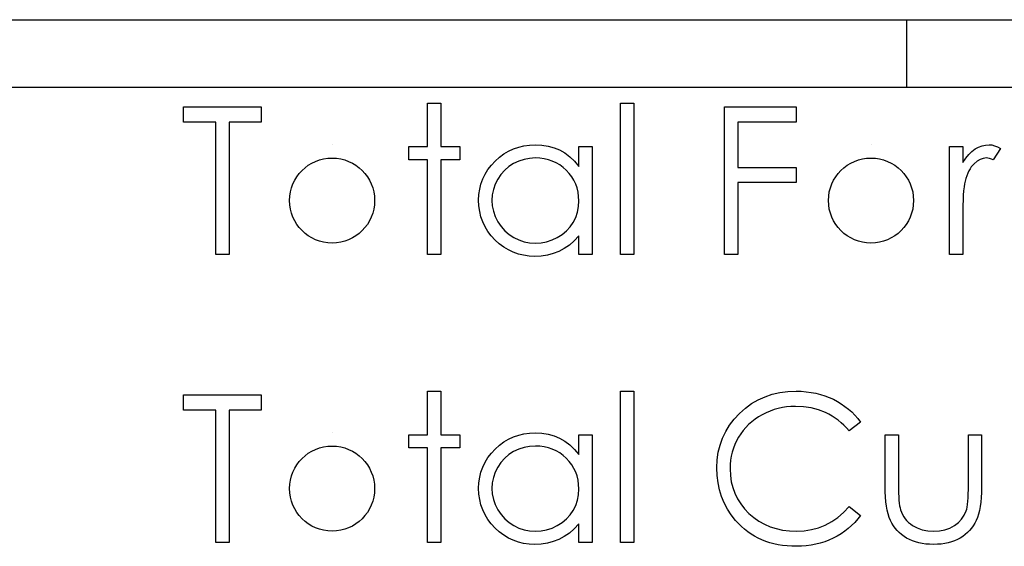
# Model space of a CAD drawing. Header units: inches. Extents: x 1694 to 2505, y -239 to -56.
# Tile 255 of 256: x 1856.588 to 1857.508, y -86.012 to -85.52. Entities that reach past the tile are written whole.
import ezdxf

# ---------------------------------------------------------------- set-up
doc = ezdxf.new("R2010")
doc.units = ezdxf.units.IN
doc.header["$LTSCALE"] = 0.5
doc.header["$MEASUREMENT"] = 0
doc.layers.add('APP-M-S', color=30, linetype='Continuous')

msp = doc.modelspace()

# ---------------------------------------------------------------- linework, layer by layer
at = {"color": 7, "linetype": 'Continuous'}
for p, q in [((1856.74132, -85.61531), (1856.74132, -85.60118)), ((1856.74132, -85.60118), (1856.81375, -85.60118)), ((1856.81375, -85.60118), (1856.81375, -85.61531)), ((1856.96921, -85.59764), (1856.98158, -85.59764)), ((1856.96921, -85.63828), (1856.96921, -85.59764)), ((1856.98158, -85.59764), (1856.98158, -85.63828)), ((1857.14941, -85.59764), (1857.16177, -85.59764)), ((1857.14941, -85.73897), (1857.14941, -85.59764)), ((1857.16177, -85.59764), (1857.16177, -85.73897)), ((1857.24657, -85.60118), (1857.3137, -85.60118)), ((1857.24657, -85.73897), (1857.24657, -85.60118)), ((1857.3137, -85.60118), (1857.3137, -85.61531)), ((1856.77135, -85.61531), (1856.74132, -85.61531)), ((1856.77135, -85.73897), (1856.77135, -85.61531)), ((1856.81375, -85.61531), (1856.78372, -85.61531)), ((1856.78372, -85.61531), (1856.78372, -85.73897)), ((1857.3137, -85.61531), (1857.25894, -85.61531)), ((1857.25894, -85.61531), (1857.25894, -85.65771)), ((1856.88005, -85.63651), (1856.88005, -85.63651)), ((1856.95155, -85.65064), (1856.95155, -85.63828)), ((1856.95155, -85.63828), (1856.96921, -85.63828)), ((1856.98158, -85.63828), (1856.99925, -85.63828)), ((1856.99925, -85.63828), (1856.99925, -85.65064)), ((1857.0406, -85.64507), (1857.04496, -85.64244)), ((1857.04496, -85.64244), (1857.04954, -85.64032)), ((1857.04954, -85.64032), (1857.05431, -85.63863)), ((1857.05431, -85.63863), (1857.05928, -85.63745)), ((1857.05928, -85.63745), (1857.06444, -85.63676)), ((1857.06444, -85.63676), (1857.0698, -85.63651)), ((1857.0698, -85.63651), (1857.07595, -85.63681)), ((1857.07595, -85.63681), (1857.08181, -85.63772)), ((1857.08181, -85.63772), (1857.08736, -85.63927)), ((1857.08736, -85.63927), (1857.0926, -85.64139)), ((1857.0926, -85.64139), (1857.09754, -85.64418)), ((1857.11054, -85.65691), (1857.11054, -85.63828)), ((1857.11054, -85.63828), (1857.12291, -85.63828)), ((1857.12291, -85.63828), (1857.12291, -85.73897)), ((1857.38354, -85.63651), (1857.38354, -85.63651)), ((1857.4568, -85.63828), (1857.46916, -85.63828)), ((1857.4568, -85.73897), (1857.4568, -85.63828)), ((1857.46916, -85.63828), (1857.46916, -85.6531)), ((1857.47488, -85.64553), (1857.47783, -85.64269)), ((1857.47783, -85.64269), (1857.48087, -85.64043)), ((1857.48087, -85.64043), (1857.48399, -85.63872)), ((1857.48399, -85.63872), (1857.48719, -85.63747)), ((1857.48719, -85.63747), (1857.49042, -85.63676)), ((1857.49042, -85.63676), (1857.49373, -85.63651)), ((1857.49373, -85.63651), (1857.4963, -85.63673)), ((1857.4963, -85.63673), (1857.49895, -85.63736)), ((1857.50449, -85.63996), (1857.4977, -85.65067)), ((1857.49895, -85.63736), (1857.50168, -85.63844)), ((1857.50168, -85.63844), (1857.50449, -85.63996)), ((1856.96921, -85.65064), (1856.95155, -85.65064)), ((1856.96921, -85.73897), (1856.96921, -85.65064)), ((1856.99925, -85.65064), (1856.98158, -85.65064)), ((1856.98158, -85.65064), (1856.98158, -85.73897)), ((1857.02878, -85.65561), (1857.03242, -85.65172)), ((1857.03242, -85.65172), (1857.0364, -85.64816)), ((1857.0364, -85.64816), (1857.0406, -85.64507)), ((1857.0544, -85.6518), (1857.04962, -85.65406)), ((1857.05937, -85.65017), (1857.0544, -85.6518)), ((1857.06455, -85.64921), (1857.05937, -85.65017)), ((1857.06996, -85.64887), (1857.06455, -85.64921)), ((1857.07416, -85.64904), (1857.06997, -85.64887)), ((1857.07819, -85.64959), (1857.07416, -85.64904)), ((1857.08206, -85.65048), (1857.07819, -85.64959)), ((1857.08575, -85.65175), (1857.08206, -85.65048)), ((1857.08926, -85.65335), (1857.08575, -85.65175)), ((1857.09754, -85.64418), (1857.10221, -85.64772)), ((1857.10221, -85.64772), (1857.10651, -85.65194)), ((1857.10651, -85.65194), (1857.11054, -85.65691)), ((1857.46916, -85.6531), (1857.47198, -85.64901)), ((1857.47198, -85.64901), (1857.47488, -85.64553)), ((1857.48266, -85.65186), (1857.47985, -85.65417)), ((1857.4855, -85.6502), (1857.48266, -85.65186)), ((1857.48843, -85.64921), (1857.4855, -85.6502)), ((1857.49138, -85.64887), (1857.48843, -85.64921)), ((1857.49274, -85.64899), (1857.49138, -85.64887)), ((1857.49425, -85.64932), (1857.49274, -85.64899)), ((1857.49591, -85.6499), (1857.49425, -85.64932)), ((1857.4977, -85.65067), (1857.49591, -85.6499)), ((1857.02298, -85.664), (1857.02563, -85.65972)), ((1857.02563, -85.65972), (1857.02878, -85.65561)), ((1857.04126, -85.6603), (1857.03778, -85.66419)), ((1857.0452, -85.65691), (1857.04126, -85.6603)), ((1857.04962, -85.65406), (1857.0452, -85.65691)), ((1857.09263, -85.65531), (1857.08926, -85.65335)), ((1857.0958, -85.65765), (1857.09263, -85.65531)), ((1857.09881, -85.66033), (1857.0958, -85.65765)), ((1857.10157, -85.66328), (1857.09881, -85.66033)), ((1857.25894, -85.65771), (1857.3137, -85.65771)), ((1857.3137, -85.65771), (1857.3137, -85.67184)), ((1857.47496, -85.66091), (1857.47394, -85.66306)), ((1857.47606, -85.65895), (1857.47496, -85.66091)), ((1857.47722, -85.65718), (1857.47606, -85.65895)), ((1857.47849, -85.65558), (1857.47722, -85.65718)), ((1857.47985, -85.65417), (1857.47849, -85.65558)), ((1857.01909, -85.67317), (1857.0208, -85.66847)), ((1857.0208, -85.66847), (1857.02298, -85.664)), ((1857.03477, -85.66864), (1857.03237, -85.67339)), ((1857.03778, -85.66419), (1857.03477, -85.66864)), ((1857.10394, -85.6664), (1857.10157, -85.66328)), ((1857.10596, -85.66972), (1857.10394, -85.6664)), ((1857.10762, -85.67319), (1857.10596, -85.66972)), ((1857.47214, -85.66789), (1857.47137, -85.67057)), ((1857.473, -85.66538), (1857.47214, -85.66789)), ((1857.47394, -85.66306), (1857.473, -85.66538)), ((1857.01716, -85.6831), (1857.01788, -85.67802)), ((1857.01788, -85.67802), (1857.01909, -85.67317)), ((1857.03066, -85.6783), (1857.02961, -85.68332)), ((1857.03237, -85.67339), (1857.03066, -85.6783)), ((1857.10889, -85.67684), (1857.10762, -85.67319)), ((1857.1098, -85.68067), (1857.10889, -85.67684)), ((1857.3137, -85.67184), (1857.25894, -85.67184)), ((1857.25894, -85.67184), (1857.25894, -85.73897)), ((1857.47002, -85.67943), (1857.46971, -85.68349)), ((1857.4704, -85.67593), (1857.47002, -85.67943)), ((1857.47085, -85.67297), (1857.4704, -85.67593)), ((1857.47137, -85.67057), (1857.47085, -85.67297)), ((1857.01691, -85.68835), (1857.01716, -85.6831)), ((1857.01716, -85.6937), (1857.01691, -85.68835)), ((1857.02961, -85.68332), (1857.02928, -85.68849)), ((1857.02928, -85.68849), (1857.02964, -85.69362)), ((1857.11035, -85.68468), (1857.1098, -85.68067)), ((1857.11054, -85.68884), (1857.11035, -85.68468)), ((1857.46947, -85.68807), (1857.4693, -85.69321)), ((1857.46971, -85.68349), (1857.46947, -85.68807)), ((1857.01788, -85.69886), (1857.01716, -85.6937)), ((1857.02964, -85.69362), (1857.03066, -85.69864)), ((1857.10924, -85.69947), (1857.11021, -85.69431)), ((1857.11021, -85.69431), (1857.11054, -85.68884)), ((1857.4693, -85.69321), (1857.46919, -85.69889)), ((1857.01906, -85.70381), (1857.01788, -85.69886)), ((1857.02075, -85.70855), (1857.01906, -85.70381)), ((1857.03066, -85.69864), (1857.0324, -85.70356)), ((1857.0324, -85.70356), (1857.03483, -85.70836)), ((1857.1053, -85.70899), (1857.10759, -85.70439)), ((1857.10759, -85.70439), (1857.10924, -85.69947)), ((1857.46919, -85.69889), (1857.46916, -85.70513)), ((1857.46916, -85.70513), (1857.46916, -85.73897)), ((1857.02293, -85.71311), (1857.02075, -85.70855)), ((1857.02555, -85.71744), (1857.02293, -85.71311)), ((1857.03483, -85.70836), (1857.03786, -85.71283)), ((1857.03786, -85.71283), (1857.04134, -85.71678)), ((1857.09898, -85.717), (1857.1024, -85.71322)), ((1857.1024, -85.71322), (1857.1053, -85.70899)), ((1857.02867, -85.72155), (1857.02555, -85.71744)), ((1857.03229, -85.72547), (1857.02867, -85.72155)), ((1857.03623, -85.72906), (1857.03229, -85.72547)), ((1857.04134, -85.71678), (1857.04532, -85.7202)), ((1857.04532, -85.7202), (1857.04976, -85.7231)), ((1857.04976, -85.7231), (1857.05453, -85.72542)), ((1857.05453, -85.72542), (1857.05948, -85.72705)), ((1857.08043, -85.72707), (1857.08548, -85.72545)), ((1857.08548, -85.72545), (1857.09039, -85.72316)), ((1857.09039, -85.72316), (1857.09495, -85.72031)), ((1857.09495, -85.72031), (1857.09898, -85.717)), ((1857.11054, -85.72155), (1857.10626, -85.72619)), ((1857.11054, -85.73897), (1857.11054, -85.72155)), ((1857.04037, -85.73215), (1857.03623, -85.72906)), ((1857.04474, -85.73478), (1857.04037, -85.73215)), ((1857.04926, -85.73693), (1857.04474, -85.73478)), ((1857.05948, -85.72705), (1857.06458, -85.72804)), ((1857.06458, -85.72804), (1857.06985, -85.72837)), ((1857.06985, -85.72837), (1857.07521, -85.72804)), ((1857.07521, -85.72804), (1857.08043, -85.72707)), ((1857.09696, -85.73348), (1857.09194, -85.73613)), ((1857.10176, -85.73017), (1857.09696, -85.73348)), ((1857.10626, -85.72619), (1857.10176, -85.73017)), ((1856.78372, -85.73897), (1856.77135, -85.73897)), ((1856.98158, -85.73897), (1856.96921, -85.73897)), ((1857.05401, -85.73859), (1857.04926, -85.73693)), ((1857.05895, -85.73977), (1857.05401, -85.73859)), ((1857.06409, -85.74049), (1857.05895, -85.73977)), ((1857.06941, -85.74074), (1857.06409, -85.74049)), ((1857.0754, -85.74046), (1857.06941, -85.74074)), ((1857.08117, -85.73958), (1857.0754, -85.74046)), ((1857.08666, -85.73814), (1857.08117, -85.73958)), ((1857.09194, -85.73613), (1857.08666, -85.73814)), ((1857.12291, -85.73897), (1857.11054, -85.73897)), ((1857.16177, -85.73897), (1857.14941, -85.73897)), ((1857.25894, -85.73897), (1857.24657, -85.73897)), ((1857.46916, -85.73897), (1857.4568, -85.73897)), ((1856.74132, -85.88434), (1856.74132, -85.87021)), ((1856.74132, -85.87021), (1856.81375, -85.87021)), ((1856.81375, -85.87021), (1856.81375, -85.88434)), ((1856.96921, -85.86667), (1856.98158, -85.86667)), ((1856.96921, -85.9073), (1856.96921, -85.86667)), ((1856.98158, -85.86667), (1856.98158, -85.9073)), ((1857.14941, -85.86667), (1857.16177, -85.86667)), ((1857.14941, -86.008), (1857.14941, -85.86667)), ((1857.16177, -85.86667), (1857.16177, -86.008)), ((1857.27801, -85.87476), (1857.28447, -85.87183)), ((1857.28447, -85.87183), (1857.29126, -85.86957)), ((1857.29126, -85.86957), (1857.29838, -85.86797)), ((1857.29838, -85.86797), (1857.30586, -85.867)), ((1857.30586, -85.867), (1857.31365, -85.86667)), ((1857.31365, -85.86667), (1857.31839, -85.86678)), ((1857.31839, -85.86678), (1857.32303, -85.86714)), ((1857.32303, -85.86714), (1857.32753, -85.86775)), ((1857.32753, -85.86775), (1857.33192, -85.86858)), ((1857.33192, -85.86858), (1857.3362, -85.86963)), ((1857.3362, -85.86963), (1857.34037, -85.87095)), ((1857.34037, -85.87095), (1857.34442, -85.8725)), ((1857.34442, -85.8725), (1857.34834, -85.87426)), ((1857.26611, -85.88249), (1857.27188, -85.87829)), ((1857.27188, -85.87829), (1857.27801, -85.87476)), ((1857.30065, -85.88191), (1857.29675, -85.88276)), ((1857.30465, -85.8813), (1857.30065, -85.88191)), ((1857.30873, -85.88092), (1857.30465, -85.8813)), ((1857.31287, -85.88081), (1857.30873, -85.88092)), ((1857.32038, -85.88116), (1857.31287, -85.88081)), ((1857.32756, -85.88227), (1857.32038, -85.88116)), ((1857.34834, -85.87426), (1857.35213, -85.87625)), ((1857.35213, -85.87625), (1857.35574, -85.87843)), ((1857.35574, -85.87843), (1857.35919, -85.88081)), ((1857.35919, -85.88081), (1857.36245, -85.88334)), ((1856.77135, -85.88434), (1856.74132, -85.88434)), ((1856.77135, -86.008), (1856.77135, -85.88434)), ((1856.81375, -85.88434), (1856.78372, -85.88434)), ((1856.78372, -85.88434), (1856.78372, -86.008)), ((1857.25568, -85.89267), (1857.26065, -85.88735)), ((1857.26065, -85.88735), (1857.26611, -85.88249)), ((1857.27837, -85.89066), (1857.27511, -85.89287)), ((1857.28185, -85.88862), (1857.27837, -85.89066)), ((1857.28546, -85.88679), (1857.28185, -85.88862)), ((1857.28913, -85.88519), (1857.28546, -85.88679)), ((1857.29289, -85.88387), (1857.28913, -85.88519)), ((1857.29675, -85.88276), (1857.29289, -85.88387)), ((1857.33443, -85.88409), (1857.32756, -85.88227)), ((1857.341, -85.88666), (1857.33443, -85.88409)), ((1857.34415, -85.8882), (1857.341, -85.88666)), ((1857.34718, -85.88991), (1857.34415, -85.8882)), ((1857.35008, -85.89179), (1857.34718, -85.88991)), ((1857.36245, -85.88334), (1857.36554, -85.8861)), ((1857.36554, -85.8861), (1857.36847, -85.88903)), ((1857.36847, -85.88903), (1857.3712, -85.89218)), ((1857.24776, -85.90421), (1857.2514, -85.89828)), ((1857.2514, -85.89828), (1857.25568, -85.89267)), ((1857.26918, -85.89778), (1857.2665, -85.90049)), ((1857.27205, -85.89524), (1857.26918, -85.89778)), ((1857.27511, -85.89287), (1857.27205, -85.89524)), ((1857.3529, -85.89383), (1857.35008, -85.89179)), ((1857.35558, -85.89607), (1857.3529, -85.89383)), ((1857.35814, -85.89847), (1857.35558, -85.89607)), ((1857.3606, -85.90104), (1857.35814, -85.89847)), ((1857.37377, -85.89549), (1857.36295, -85.90377)), ((1857.3712, -85.89218), (1857.37377, -85.89549)), ((1856.88005, -85.90554), (1856.88005, -85.90554)), ((1856.95155, -85.91967), (1856.95155, -85.9073)), ((1856.95155, -85.9073), (1856.96921, -85.9073)), ((1856.98158, -85.9073), (1856.99925, -85.9073)), ((1856.99925, -85.9073), (1856.99925, -85.91967)), ((1857.04496, -85.91147), (1857.04954, -85.90935)), ((1857.04954, -85.90935), (1857.05431, -85.90766)), ((1857.05431, -85.90766), (1857.05928, -85.90648)), ((1857.05928, -85.90648), (1857.06444, -85.90579)), ((1857.06444, -85.90579), (1857.0698, -85.90554)), ((1857.0698, -85.90554), (1857.07595, -85.90584)), ((1857.07595, -85.90584), (1857.08181, -85.90675)), ((1857.08181, -85.90675), (1857.08736, -85.9083)), ((1857.08736, -85.9083), (1857.0926, -85.91042)), ((1857.11054, -85.92594), (1857.11054, -85.9073)), ((1857.11054, -85.9073), (1857.12291, -85.9073)), ((1857.12291, -85.9073), (1857.12291, -86.008)), ((1857.2448, -85.91042), (1857.24776, -85.90421)), ((1857.26178, -85.90642), (1857.25971, -85.90962)), ((1857.26404, -85.90336), (1857.26178, -85.90642)), ((1857.2665, -85.90049), (1857.26404, -85.90336)), ((1857.36295, -85.90377), (1857.3606, -85.90104)), ((1857.39673, -85.9073), (1857.4091, -85.9073)), ((1857.39673, -85.95542), (1857.39673, -85.9073)), ((1857.4091, -85.9073), (1857.4091, -85.95401)), ((1857.47446, -85.95401), (1857.47446, -85.9073)), ((1857.47446, -85.9073), (1857.48683, -85.9073)), ((1857.48683, -85.9073), (1857.48683, -85.95633)), ((1857.03242, -85.92075), (1857.0364, -85.91719)), ((1857.0364, -85.91719), (1857.0406, -85.91409)), ((1857.0406, -85.91409), (1857.04496, -85.91147)), ((1857.06455, -85.91824), (1857.05937, -85.9192)), ((1857.06996, -85.9179), (1857.06455, -85.91824)), ((1857.07416, -85.91807), (1857.06997, -85.9179)), ((1857.07819, -85.91862), (1857.07416, -85.91807)), ((1857.08206, -85.9195), (1857.07819, -85.91862)), ((1857.0926, -85.91042), (1857.09754, -85.91321)), ((1857.09754, -85.91321), (1857.10221, -85.91674)), ((1857.10221, -85.91674), (1857.10651, -85.92097)), ((1857.24083, -85.92376), (1857.24249, -85.91694)), ((1857.24249, -85.91694), (1857.2448, -85.91042)), ((1857.25629, -85.91641), (1857.25493, -85.91995)), ((1857.25786, -85.91296), (1857.25629, -85.91641)), ((1857.25971, -85.90962), (1857.25786, -85.91296)), ((1856.96921, -85.91967), (1856.95155, -85.91967)), ((1856.96921, -86.008), (1856.96921, -85.91967)), ((1856.99925, -85.91967), (1856.98158, -85.91967)), ((1856.98158, -85.91967), (1856.98158, -86.008)), ((1857.02563, -85.92875), (1857.02878, -85.92464)), ((1857.02878, -85.92464), (1857.03242, -85.92075)), ((1857.0452, -85.92594), (1857.04126, -85.92933)), ((1857.04962, -85.92309), (1857.0452, -85.92594)), ((1857.0544, -85.92083), (1857.04962, -85.92309)), ((1857.05937, -85.9192), (1857.0544, -85.92083)), ((1857.08575, -85.92077), (1857.08206, -85.9195)), ((1857.08926, -85.92238), (1857.08575, -85.92077)), ((1857.09263, -85.92434), (1857.08926, -85.92238)), ((1857.0958, -85.92668), (1857.09263, -85.92434)), ((1857.09881, -85.92936), (1857.0958, -85.92668)), ((1857.10651, -85.92097), (1857.11054, -85.92594)), ((1857.23984, -85.93088), (1857.24083, -85.92376)), ((1857.25297, -85.92737), (1857.25237, -85.93121)), ((1857.25383, -85.92362), (1857.25297, -85.92737)), ((1857.25493, -85.91995), (1857.25383, -85.92362)), ((1857.0208, -85.9375), (1857.02298, -85.93303)), ((1857.02298, -85.93303), (1857.02563, -85.92875)), ((1857.03778, -85.93322), (1857.03477, -85.93767)), ((1857.04126, -85.92933), (1857.03778, -85.93322)), ((1857.10157, -85.93231), (1857.09881, -85.92936)), ((1857.10394, -85.93543), (1857.10157, -85.93231)), ((1857.10596, -85.93874), (1857.10394, -85.93543)), ((1857.2395, -85.9383), (1857.23984, -85.93088)), ((1857.25198, -85.93518), (1857.25187, -85.93924)), ((1857.25237, -85.93121), (1857.25198, -85.93518)), ((1857.01788, -85.94705), (1857.01909, -85.94219)), ((1857.01909, -85.94219), (1857.0208, -85.9375)), ((1857.03237, -85.94242), (1857.03066, -85.94733)), ((1857.03477, -85.93767), (1857.03237, -85.94242)), ((1857.10762, -85.94222), (1857.10596, -85.93874)), ((1857.10889, -85.94587), (1857.10762, -85.94222)), ((1857.1098, -85.9497), (1857.10889, -85.94587)), ((1857.23978, -85.94537), (1857.2395, -85.9383)), ((1857.24061, -85.95216), (1857.23978, -85.94537)), ((1857.25187, -85.93924), (1857.25215, -85.94534)), ((1857.25215, -85.94534), (1857.25297, -85.95117)), ((1857.01691, -85.95738), (1857.01716, -85.95213)), ((1857.01716, -85.95213), (1857.01788, -85.94705)), ((1857.02961, -85.95235), (1857.02928, -85.95751)), ((1857.03066, -85.94733), (1857.02961, -85.95235)), ((1857.11035, -85.95371), (1857.1098, -85.9497)), ((1857.11054, -85.95787), (1857.11035, -85.95371)), ((1857.24196, -85.9587), (1857.24061, -85.95216)), ((1857.25297, -85.95117), (1857.25433, -85.95674)), ((1857.39681, -85.96058), (1857.39673, -85.95542)), ((1857.4091, -85.95401), (1857.40913, -85.95812)), ((1857.47444, -85.95848), (1857.47446, -85.95401)), ((1857.01716, -85.96273), (1857.01691, -85.95738)), ((1857.01788, -85.96789), (1857.01716, -85.96273)), ((1857.02928, -85.95751), (1857.02964, -85.96265)), ((1857.02964, -85.96265), (1857.03066, -85.96767)), ((1857.10924, -85.9685), (1857.11021, -85.96334)), ((1857.11021, -85.96334), (1857.11054, -85.95787)), ((1857.24387, -85.96497), (1857.24196, -85.9587)), ((1857.25433, -85.95674), (1857.25626, -85.96204)), ((1857.25626, -85.96204), (1857.25872, -85.96712)), ((1857.39704, -85.96541), (1857.39681, -85.96058)), ((1857.40913, -85.95812), (1857.40921, -85.96188)), ((1857.40921, -85.96188), (1857.40937, -85.96533)), ((1857.47419, -85.96624), (1857.47432, -85.96257)), ((1857.47432, -85.96257), (1857.47444, -85.95848)), ((1857.48675, -85.96132), (1857.48653, -85.96602)), ((1857.48683, -85.95633), (1857.48675, -85.96132)), ((1857.01906, -85.97283), (1857.01788, -85.96789)), ((1857.02075, -85.97758), (1857.01906, -85.97283)), ((1857.03066, -85.96767), (1857.0324, -85.97259)), ((1857.0324, -85.97259), (1857.03483, -85.97739)), ((1857.1053, -85.97802), (1857.10759, -85.97341)), ((1857.10759, -85.97341), (1857.10924, -85.9685)), ((1857.24632, -85.97098), (1857.24387, -85.96497)), ((1857.24933, -85.97673), (1857.24632, -85.97098)), ((1857.25872, -85.96712), (1857.26175, -85.97192)), ((1857.26175, -85.97192), (1857.26531, -85.97648)), ((1857.39742, -85.96988), (1857.39704, -85.96541)), ((1857.39797, -85.97405), (1857.39742, -85.96988)), ((1857.40937, -85.96533), (1857.4096, -85.96845)), ((1857.4096, -85.96845), (1857.40987, -85.97121)), ((1857.40987, -85.97121), (1857.4102, -85.97366)), ((1857.4102, -85.97366), (1857.41059, -85.97576)), ((1857.4733, -85.97485), (1857.47366, -85.97239)), ((1857.47366, -85.97239), (1857.47397, -85.96952)), ((1857.47397, -85.96952), (1857.47419, -85.96624)), ((1857.48614, -85.97041), (1857.48559, -85.97444)), ((1857.48653, -85.96602), (1857.48614, -85.97041)), ((1857.02293, -85.98214), (1857.02075, -85.97758)), ((1857.02555, -85.98647), (1857.02293, -85.98214)), ((1857.03483, -85.97739), (1857.03786, -85.98186)), ((1857.03786, -85.98186), (1857.04134, -85.98581)), ((1857.09898, -85.98603), (1857.1024, -85.98225)), ((1857.1024, -85.98225), (1857.1053, -85.97802)), ((1857.25289, -85.98222), (1857.24933, -85.97673)), ((1857.25698, -85.98744), (1857.25289, -85.98222)), ((1857.26531, -85.97648), (1857.26943, -85.98076)), ((1857.26943, -85.98076), (1857.27395, -85.98465)), ((1857.35246, -85.98448), (1857.35784, -85.97982)), ((1857.35784, -85.97982), (1857.36295, -85.97444)), ((1857.36295, -85.97444), (1857.37377, -85.98263)), ((1857.37377, -85.98263), (1857.37112, -85.98597)), ((1857.39866, -85.97786), (1857.39797, -85.97405)), ((1857.39952, -85.98136), (1857.39866, -85.97786)), ((1857.40054, -85.98451), (1857.39952, -85.98136)), ((1857.41059, -85.97576), (1857.41106, -85.97755)), ((1857.41106, -85.97755), (1857.41189, -85.97979)), ((1857.41189, -85.97979), (1857.41285, -85.98192)), ((1857.41285, -85.98192), (1857.41401, -85.9839)), ((1857.46814, -85.98619), (1857.4706, -85.98258)), ((1857.4706, -85.98258), (1857.47242, -85.97855)), ((1857.47242, -85.97855), (1857.47289, -85.97689)), ((1857.47289, -85.97689), (1857.4733, -85.97485)), ((1857.48404, -85.98158), (1857.48302, -85.98468)), ((1857.4849, -85.97819), (1857.48404, -85.98158)), ((1857.48559, -85.97444), (1857.4849, -85.97819)), ((1857.02867, -85.99058), (1857.02555, -85.98647)), ((1857.03229, -85.9945), (1857.02867, -85.99058)), ((1857.04134, -85.98581), (1857.04532, -85.98923)), ((1857.04532, -85.98923), (1857.04976, -85.99213)), ((1857.04976, -85.99213), (1857.05453, -85.99445)), ((1857.08548, -85.99448), (1857.09039, -85.99218)), ((1857.09039, -85.99218), (1857.09495, -85.98934)), ((1857.09495, -85.98934), (1857.09898, -85.98603)), ((1857.11054, -85.99058), (1857.10626, -85.99522)), ((1857.11054, -86.008), (1857.11054, -85.99058)), ((1857.25963, -85.99036), (1857.25698, -85.98744)), ((1857.26241, -85.99309), (1857.25963, -85.99036)), ((1857.27395, -85.98465), (1857.27878, -85.98804)), ((1857.27878, -85.98804), (1857.28389, -85.99089)), ((1857.28389, -85.99089), (1857.28927, -85.99323)), ((1857.33443, -85.99417), (1857.34075, -85.99166)), ((1857.34075, -85.99166), (1857.34674, -85.98843)), ((1857.34674, -85.98843), (1857.35246, -85.98448)), ((1857.36535, -85.9921), (1857.36223, -85.99486)), ((1857.3683, -85.98915), (1857.36535, -85.9921)), ((1857.37112, -85.98597), (1857.3683, -85.98915)), ((1857.4017, -85.98733), (1857.40054, -85.98451)), ((1857.40303, -85.98989), (1857.4017, -85.98733)), ((1857.40452, -85.99232), (1857.40303, -85.98989)), ((1857.40614, -85.99461), (1857.40452, -85.99232)), ((1857.41401, -85.9839), (1857.41531, -85.98578)), ((1857.41531, -85.98578), (1857.4168, -85.98755)), ((1857.4168, -85.98755), (1857.41846, -85.98918)), ((1857.41846, -85.98918), (1857.42025, -85.99069)), ((1857.42025, -85.99069), (1857.42224, -85.99207)), ((1857.42224, -85.99207), (1857.42657, -85.99439)), ((1857.45721, -85.99448), (1857.46141, -85.99221)), ((1857.46141, -85.99221), (1857.46508, -85.98942)), ((1857.46508, -85.98942), (1857.46814, -85.98619)), ((1857.48054, -85.99), (1857.47907, -85.9924)), ((1857.48186, -85.98746), (1857.48054, -85.99)), ((1857.48302, -85.98468), (1857.48186, -85.98746)), ((1857.03623, -85.99809), (1857.03229, -85.9945)), ((1857.04037, -86.00118), (1857.03623, -85.99809)), ((1857.04474, -86.00381), (1857.04037, -86.00118)), ((1857.05453, -85.99445), (1857.05948, -85.99608)), ((1857.05948, -85.99608), (1857.06458, -85.99707)), ((1857.06458, -85.99707), (1857.06985, -85.9974)), ((1857.06985, -85.9974), (1857.07521, -85.99707)), ((1857.07521, -85.99707), (1857.08043, -85.9961)), ((1857.08043, -85.9961), (1857.08548, -85.99448)), ((1857.10176, -85.9992), (1857.09696, -86.00251)), ((1857.10626, -85.99522), (1857.10176, -85.9992)), ((1857.26531, -85.99563), (1857.26241, -85.99309)), ((1857.26832, -85.99798), (1857.26531, -85.99563)), ((1857.27147, -86.00013), (1857.26832, -85.99798)), ((1857.27473, -86.00212), (1857.27147, -86.00013)), ((1857.28927, -85.99323), (1857.29496, -85.99505)), ((1857.29496, -85.99505), (1857.30092, -85.99635)), ((1857.30092, -85.99635), (1857.30719, -85.99715)), ((1857.30719, -85.99715), (1857.31373, -85.9974)), ((1857.31373, -85.9974), (1857.32093, -85.99704)), ((1857.32093, -85.99704), (1857.32783, -85.99597)), ((1857.32783, -85.99597), (1857.33443, -85.99417)), ((1857.35549, -85.99983), (1857.35188, -86.00201)), ((1857.35894, -85.99746), (1857.35549, -85.99983)), ((1857.36223, -85.99486), (1857.35894, -85.99746)), ((1857.40794, -85.99677), (1857.40614, -85.99461)), ((1857.4099, -85.99875), (1857.40794, -85.99677)), ((1857.41202, -86.0006), (1857.4099, -85.99875)), ((1857.41432, -86.00231), (1857.41202, -86.0006)), ((1857.42657, -85.99439), (1857.43132, -85.99608)), ((1857.43132, -85.99608), (1857.43645, -85.99707)), ((1857.43645, -85.99707), (1857.44197, -85.9974)), ((1857.44197, -85.9974), (1857.44749, -85.99707)), ((1857.44749, -85.99707), (1857.45257, -85.9961)), ((1857.45257, -85.9961), (1857.45721, -85.99448)), ((1857.47159, -86.0006), (1857.46933, -86.00231)), ((1857.47369, -85.99878), (1857.47159, -86.0006)), ((1857.47565, -85.99679), (1857.47369, -85.99878)), ((1857.47742, -85.99467), (1857.47565, -85.99679)), ((1857.47907, -85.9924), (1857.47742, -85.99467)), ((1856.78372, -86.008), (1856.77135, -86.008)), ((1856.98158, -86.008), (1856.96921, -86.008)), ((1857.04926, -86.00596), (1857.04474, -86.00381)), ((1857.05401, -86.00761), (1857.04926, -86.00596)), ((1857.05895, -86.0088), (1857.05401, -86.00761)), ((1857.06409, -86.00952), (1857.05895, -86.0088)), ((1857.06941, -86.00977), (1857.06409, -86.00952)), ((1857.0754, -86.00949), (1857.06941, -86.00977)), ((1857.08117, -86.00861), (1857.0754, -86.00949)), ((1857.08666, -86.00717), (1857.08117, -86.00861)), ((1857.09194, -86.00516), (1857.08666, -86.00717)), ((1857.09696, -86.00251), (1857.09194, -86.00516)), ((1857.12291, -86.008), (1857.11054, -86.008)), ((1857.16177, -86.008), (1857.14941, -86.008)), ((1857.27809, -86.00392), (1857.27473, -86.00212)), ((1857.2816, -86.00552), (1857.27809, -86.00392)), ((1857.28521, -86.00692), (1857.2816, -86.00552)), ((1857.28894, -86.00814), (1857.28521, -86.00692)), ((1857.29278, -86.00919), (1857.28894, -86.00814)), ((1857.29675, -86.01002), (1857.29278, -86.00919)), ((1857.30084, -86.01068), (1857.29675, -86.01002)), ((1857.30503, -86.01115), (1857.30084, -86.01068)), ((1857.32753, -86.01049), (1857.32306, -86.01106)), ((1857.33186, -86.00966), (1857.32753, -86.01049)), ((1857.33612, -86.00858), (1857.33186, -86.00966)), ((1857.34023, -86.00728), (1857.33612, -86.00858)), ((1857.34423, -86.00576), (1857.34023, -86.00728)), ((1857.34812, -86.004), (1857.34423, -86.00576)), ((1857.35188, -86.00201), (1857.34812, -86.004)), ((1857.41674, -86.00386), (1857.41432, -86.00231)), ((1857.41934, -86.00524), (1857.41674, -86.00386)), ((1857.4221, -86.00645), (1857.41934, -86.00524)), ((1857.425, -86.00745), (1857.4221, -86.00645)), ((1857.42806, -86.00828), (1857.425, -86.00745)), ((1857.43129, -86.00894), (1857.42806, -86.00828)), ((1857.43466, -86.00941), (1857.43129, -86.00894)), ((1857.43819, -86.00968), (1857.43466, -86.00941)), ((1857.44186, -86.00977), (1857.43819, -86.00968)), ((1857.44556, -86.00968), (1857.44186, -86.00977)), ((1857.44907, -86.00941), (1857.44556, -86.00968)), ((1857.45244, -86.00894), (1857.44907, -86.00941)), ((1857.45566, -86.00828), (1857.45244, -86.00894)), ((1857.4587, -86.00745), (1857.45566, -86.00828)), ((1857.4616, -86.00645), (1857.4587, -86.00745)), ((1857.46433, -86.00524), (1857.4616, -86.00645)), ((1857.4669, -86.00386), (1857.46433, -86.00524)), ((1857.46933, -86.00231), (1857.4669, -86.00386)), ((1857.30937, -86.01145), (1857.30503, -86.01115)), ((1857.31381, -86.01153), (1857.30937, -86.01145)), ((1857.3185, -86.01142), (1857.31381, -86.01153)), ((1857.32306, -86.01106), (1857.3185, -86.01142))]:
    msp.add_line(p, q, dxfattribs=at)
for centre, start, end in [((1856.88, -85.68862), 90.0001, 89.9999), ((1857.38348, -85.68862), 90.00005, 89.99995), ((1856.88, -85.95764), 90.0001, 89.9999)]:
    msp.add_arc(centre, 0.03974, start, end, dxfattribs=at)
at = {"layer": 'APP-M-S', "linetype": 'Continuous', "lineweight": 25}
for p, q in [((1851.46151, -85.51971), (1857.86151, -85.51971)), ((1857.41668, -85.51971), (1857.41668, -85.5827)), ((1851.46151, -85.5827), (1857.86151, -85.5827))]:
    msp.add_line(p, q, dxfattribs=at)

doc.saveas('drawing.dxf')
